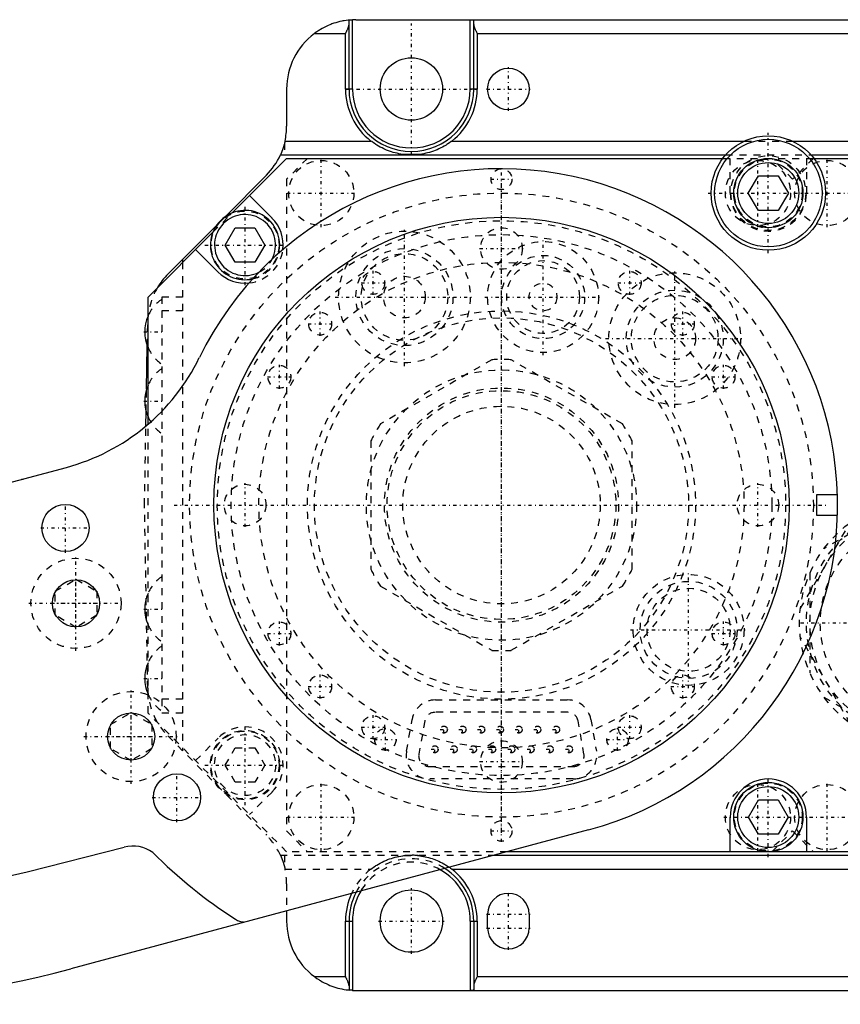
# Model space of a CAD drawing. Extents: x -394 to 140, y -100 to 100.
# Tile 10 of 11: x -70 to 49, y -72 to 70. Entities that reach past the tile are written whole.
import ezdxf

# ---------------------------------------------------------------- set-up
doc = ezdxf.new("R2010")
doc.units = 0
doc.linetypes.add('CENTER', pattern=[1.5, 0.45, -0.5, 0.05, -0.5])
doc.linetypes.add('DASHED', pattern=[2, 1, -1])
for name, color, linetype in [('AM_0', 7, 'CONTINUOUS'), ('AM_3', 7, 'DASHED'), ('AM_7', 7, 'CENTER')]:
    doc.layers.add(name, color=color, linetype=linetype)

msp = doc.modelspace()

# ---------------------------------------------------------------- linework, layer by layer
at = {"layer": 'AM_0', "color": 7, "linetype": 'CONTINUOUS'}
for p, q in [((-22, 60), (-22, 69.94)), ((-21.5, 60), (-21.5, 69.99)), ((-21, 70), (119, 70)), ((-4.5, 60), (-4.5, 70)), ((-4, 60), (-4, 69.94)), ((-27, 68), (-22.5, 68)), ((-22.5, 60), (-22.5, 68)), ((-3.5, 68), (-3.5, 60)), ((-3.5, 68), (97.5, 68)), ((-31, 60), (-31, 54.64)), ((-21.5, 60), (-22.5, 60)), ((-3.5, 60), (-4.5, 60)), ((-31.23, 52.5), (-18.83, 52.5)), ((-7.17, 52.5), (35.06, 52.5)), ((41.94, 52.5), (101.17, 52.5)), ((-38.86, 42.14), (-31, 50)), ((-31.9, 50.5), (32.35, 50.5)), ((-31, 50), (31.94, 50)), ((-11.9, 50.56), (-14.1, 50.56)), ((44.65, 50.5), (127, 50.5)), ((45.06, 50), (126, 50)), ((-33.91, 47.59), (-39.89, 41.58)), ((35.61, 45), (37.06, 47.5)), ((37.06, 47.5), (39.94, 47.5)), ((39.94, 47.5), (41.39, 45)), ((-36.36, 44.64), (-33.11, 41.39)), ((37.06, 42.5), (35.61, 45)), ((41.39, 45), (39.94, 42.5)), ((39.94, 42.5), (37.06, 42.5)), ((-48.13, 33.3), (-41.09, 40.37)), ((-39.86, 37.5), (-38.43, 39.97)), ((-38.43, 39.97), (-35.57, 39.97)), ((-35.57, 39.97), (-34.14, 37.5)), ((-51, 30), (-41.64, 39.36)), ((-38.43, 35.02), (-39.86, 37.5)), ((-34.14, 37.5), (-35.57, 35.02)), ((-40.89, 33.61), (-44.14, 36.86)), ((-46, 35.44), (-46, 35)), ((-35.57, 35.02), (-38.43, 35.02)), ((-51, 11.66), (-51, 30)), ((-51.21, 16.7), (-51.1, 22.98)), ((-51.3, 11.41), (-51.26, 13.49)), ((-80.22, 0.75), (-62.76, 5.44)), ((-69, 3.76), (-69, 3.71)), ((45.5, 1.5), (48.48, 1.5)), ((45.5, -1.5), (45.5, 1.5)), ((48.48, -1.5), (45.5, -1.5)), ((35.64, -45), (37.07, -42.53)), ((37.07, -42.53), (39.93, -42.53)), ((39.93, -42.53), (41.36, -45)), ((33, -50), (33, -45)), ((37.07, -47.48), (35.64, -45)), ((41.36, -45), (39.93, -47.48)), ((44, -45), (44, -50)), ((12.56, -46.84), (-62.15, -66.88)), ((39.93, -47.48), (37.07, -47.48)), ((-68.45, -52.88), (-54.43, -49.33)), ((-1.07, -50.5), (127, -50.5)), ((126, -50), (0.8, -50)), ((-7.17, -52.5), (101.17, -52.5)), ((-31, -58.53), (-31, -60)), ((-2, -61), (-2, -59)), ((4, -59), (4, -61)), ((-37.21, -60.11), (-37.21, -60.19)), ((-22.5, -68), (-22.5, -60)), ((-22.5, -60), (-21.5, -60)), ((-22, -60), (-22, -69.94)), ((-21.5, -60), (-21.5, -69.99)), ((-4.5, -60), (-4.5, -70)), ((-4.5, -60), (-3.5, -60)), ((-4, -60), (-4, -69.94)), ((-3.5, -60), (-3.5, -68)), ((-27, -68), (-22.5, -68)), ((-3.5, -68), (97.5, -68)), ((-21, -70), (119, -70))]:
    msp.add_line(p, q, dxfattribs=at)
for points in [[(-22, 69.95, 0), (-22.14, 69.93, 0), (-22.43, 69.9, 0), (-22.72, 69.85, 0), (-22.87, 69.82, 0), (-23.02, 69.79, 0), (-23.31, 69.73, 0), (-23.6, 69.66, 0), (-23.89, 69.57, 0), (-24.18, 69.48, 0), (-24.46, 69.38, 0), (-24.61, 69.33, 0), (-24.75, 69.27, 0), (-25.03, 69.15, 0), (-25.31, 69.02, 0), (-25.58, 68.89, 0), (-25.85, 68.75, 0), (-26.11, 68.59, 0), (-26.25, 68.51, 0), (-26.37, 68.43, 0), (-26.63, 68.27, 0), (-26.88, 68.09, 0), (-27, 68, 0)], [(-22, 69.95, 0), (-22, 69.95, 0), (-22, 69.95, 0), (-21.99, 69.95, 0), (-21.99, 69.95, 0), (-21.99, 69.95, 0), (-21.99, 69.95, 0), (-21.99, 69.95, 0), (-21.99, 69.95, 0), (-21.99, 69.95, 0), (-21.99, 69.95, 0), (-21.99, 69.95, 0), (-21.99, 69.95, 0), (-21.98, 69.95, 0), (-21.98, 69.95, 0), (-21.98, 69.95, 0), (-21.98, 69.95, 0), (-21.98, 69.95, 0), (-21.98, 69.95, 0), (-21.97, 69.95, 0), (-21.97, 69.95, 0), (-21.97, 69.95, 0), (-21.97, 69.95, 0), (-21.97, 69.95, 0), (-21.96, 69.95, 0), (-21.96, 69.95, 0), (-21.96, 69.95, 0), (-21.96, 69.95, 0), (-21.96, 69.95, 0), (-21.95, 69.95, 0), (-21.95, 69.95, 0), (-21.95, 69.95, 0), (-21.94, 69.96, 0), (-21.94, 69.96, 0), (-21.94, 69.96, 0), (-21.94, 69.96, 0), (-21.93, 69.96, 0), (-21.93, 69.96, 0), (-21.93, 69.96, 0), (-21.92, 69.96, 0), (-21.92, 69.96, 0), (-21.92, 69.96, 0), (-21.92, 69.96, 0), (-21.91, 69.96, 0), (-21.91, 69.96, 0), (-21.91, 69.96, 0), (-21.9, 69.96, 0), (-21.9, 69.96, 0), (-21.9, 69.96, 0), (-21.89, 69.96, 0), (-21.89, 69.96, 0), (-21.89, 69.96, 0), (-21.88, 69.96, 0), (-21.88, 69.96, 0), (-21.87, 69.96, 0), (-21.87, 69.96, 0), (-21.87, 69.96, 0), (-21.86, 69.96, 0), (-21.86, 69.96, 0), (-21.85, 69.96, 0), (-21.85, 69.96, 0), (-21.85, 69.96, 0), (-21.85, 69.96, 0), (-21.84, 69.96, 0), (-21.84, 69.97, 0), (-21.83, 69.97, 0), (-21.83, 69.97, 0), (-21.83, 69.97, 0), (-21.82, 69.97, 0), (-21.82, 69.97, 0), (-21.82, 69.97, 0), (-21.81, 69.97, 0), (-21.8, 69.97, 0), (-21.8, 69.97, 0), (-21.79, 69.97, 0), (-21.79, 69.97, 0), (-21.79, 69.97, 0), (-21.78, 69.97, 0), (-21.78, 69.97, 0), (-21.77, 69.97, 0), (-21.77, 69.97, 0), (-21.76, 69.97, 0), (-21.75, 69.97, 0), (-21.75, 69.97, 0), (-21.75, 69.97, 0), (-21.74, 69.97, 0), (-21.74, 69.97, 0), (-21.73, 69.97, 0), (-21.72, 69.97, 0), (-21.72, 69.97, 0), (-21.72, 69.97, 0), (-21.71, 69.97, 0), (-21.71, 69.98, 0), (-21.7, 69.98, 0), (-21.69, 69.98, 0), (-21.69, 69.98, 0), (-21.68, 69.98, 0), (-21.68, 69.98, 0), (-21.67, 69.98, 0), (-21.67, 69.98, 0), (-21.66, 69.98, 0), (-21.65, 69.98, 0), (-21.65, 69.98, 0), (-21.64, 69.98, 0), (-21.64, 69.98, 0), (-21.64, 69.98, 0), (-21.63, 69.98, 0), (-21.62, 69.98, 0), (-21.62, 69.98, 0), (-21.62, 69.98, 0), (-21.61, 69.98, 0), (-21.6, 69.98, 0), (-21.6, 69.98, 0), (-21.6, 69.98, 0), (-21.59, 69.98, 0), (-21.58, 69.98, 0), (-21.58, 69.98, 0), (-21.57, 69.98, 0), (-21.56, 69.98, 0), (-21.56, 69.98, 0), (-21.56, 69.98, 0), (-21.55, 69.98, 0), (-21.54, 69.99, 0), (-21.54, 69.99, 0), (-21.53, 69.99, 0), (-21.52, 69.99, 0), (-21.52, 69.99, 0), (-21.52, 69.99, 0), (-21.51, 69.99, 0), (-21.5, 69.99, 0), (-21.5, 69.99, 0)], [(-22, 69.94, 0), (-22, 69.94, 0), (-22, 69.94, 0), (-22, 69.95, 0), (-22, 69.95, 0)], [(-4.5, 70, 0), (-4.5, 70, 0), (-4.49, 70, 0), (-4.48, 70, 0), (-4.48, 70, 0), (-4.48, 70, 0), (-4.47, 70, 0), (-4.46, 70, 0), (-4.45, 70, 0), (-4.45, 70, 0), (-4.44, 70, 0), (-4.44, 70, 0), (-4.43, 70, 0), (-4.42, 70, 0), (-4.42, 70, 0), (-4.41, 70, 0), (-4.4, 70, 0), (-4.4, 70, 0), (-4.39, 70, 0), (-4.39, 70, 0), (-4.38, 70, 0), (-4.37, 70, 0), (-4.37, 70, 0), (-4.37, 70, 0), (-4.36, 70, 0), (-4.35, 70, 0), (-4.35, 70, 0), (-4.35, 70, 0), (-4.34, 70, 0), (-4.33, 70, 0), (-4.32, 70, 0), (-4.32, 70, 0), (-4.31, 70, 0), (-4.31, 70, 0), (-4.3, 70, 0), (-4.3, 70, 0), (-4.29, 70, 0), (-4.28, 70, 0), (-4.28, 70, 0), (-4.27, 70, 0), (-4.27, 70, 0), (-4.26, 70, 0), (-4.26, 70, 0), (-4.25, 70, 0), (-4.24, 70, 0), (-4.24, 70, 0), (-4.23, 70, 0), (-4.23, 70, 0), (-4.23, 70, 0), (-4.22, 70, 0), (-4.21, 70, 0), (-4.21, 70, 0), (-4.2, 70, 0), (-4.2, 70, 0), (-4.19, 70, 0), (-4.19, 70, 0), (-4.18, 70, 0), (-4.18, 70, 0), (-4.17, 70, 0), (-4.17, 70, 0), (-4.16, 70, 0), (-4.16, 70, 0), (-4.16, 70, 0), (-4.15, 70, 0), (-4.15, 69.99, 0), (-4.14, 69.99, 0), (-4.14, 69.99, 0), (-4.14, 69.99, 0), (-4.13, 69.99, 0), (-4.13, 69.99, 0), (-4.13, 69.99, 0), (-4.12, 69.99, 0), (-4.12, 69.99, 0), (-4.11, 69.99, 0), (-4.11, 69.99, 0), (-4.1, 69.99, 0), (-4.1, 69.99, 0), (-4.1, 69.99, 0), (-4.1, 69.99, 0), (-4.09, 69.99, 0), (-4.09, 69.99, 0), (-4.08, 69.99, 0), (-4.08, 69.99, 0), (-4.08, 69.99, 0), (-4.08, 69.99, 0), (-4.07, 69.99, 0), (-4.07, 69.98, 0), (-4.06, 69.98, 0), (-4.06, 69.98, 0), (-4.06, 69.98, 0), (-4.06, 69.98, 0), (-4.05, 69.98, 0), (-4.05, 69.98, 0), (-4.05, 69.98, 0), (-4.04, 69.98, 0), (-4.04, 69.98, 0), (-4.04, 69.98, 0), (-4.04, 69.98, 0), (-4.04, 69.98, 0), (-4.03, 69.97, 0), (-4.03, 69.97, 0), (-4.03, 69.97, 0), (-4.03, 69.97, 0), (-4.02, 69.97, 0), (-4.02, 69.97, 0), (-4.02, 69.97, 0), (-4.02, 69.97, 0), (-4.02, 69.97, 0), (-4.02, 69.96, 0), (-4.02, 69.96, 0), (-4.01, 69.96, 0), (-4.01, 69.96, 0), (-4.01, 69.96, 0), (-4.01, 69.96, 0), (-4.01, 69.96, 0), (-4.01, 69.96, 0), (-4.01, 69.96, 0), (-4.01, 69.95, 0), (-4, 69.95, 0), (-4, 69.95, 0), (-4, 69.95, 0), (-4, 69.95, 0), (-4, 69.95, 0), (-4, 69.95, 0), (-4, 69.94, 0), (-4, 69.94, 0), (-4, 69.94, 0), (-4, 69.94, 0), (-4, 69.94, 0), (-4, 69.94, 0), (-4, 69.94, 0)], [(-22.5, 68, 0), (-22.48, 68.04, 0), (-22.44, 68.11, 0), (-22.41, 68.19, 0), (-22.39, 68.23, 0), (-22.37, 68.27, 0), (-22.33, 68.34, 0), (-22.29, 68.42, 0), (-22.26, 68.5, 0), (-22.22, 68.58, 0), (-22.19, 68.65, 0), (-22.17, 68.69, 0), (-22.16, 68.73, 0), (-22.13, 68.8, 0), (-22.1, 68.88, 0), (-22.07, 68.95, 0), (-22.05, 69.02, 0), (-22.03, 69.09, 0), (-22.02, 69.13, 0), (-22.02, 69.16, 0), (-22.01, 69.2, 0), (-22.01, 69.21, 0), (-22.01, 69.22, 0), (-22.01, 69.23, 0), (-22.01, 69.23, 0), (-22, 69.24, 0), (-22, 69.25, 0), (-22, 69.26, 0), (-22, 69.28, 0), (-22, 69.29, 0), (-22, 69.29, 0), (-22, 69.3, 0), (-22, 69.31, 0), (-22, 69.32, 0), (-22, 69.32, 0)], [(-4, 69.32, 0), (-4, 69.32, 0), (-4, 69.31, 0), (-4, 69.3, 0), (-4, 69.29, 0), (-4, 69.29, 0), (-4, 69.28, 0), (-4, 69.26, 0), (-4, 69.25, 0), (-4, 69.24, 0), (-3.99, 69.23, 0), (-3.99, 69.23, 0), (-3.99, 69.22, 0), (-3.99, 69.21, 0), (-3.99, 69.2, 0), (-3.98, 69.16, 0), (-3.98, 69.13, 0), (-3.97, 69.09, 0), (-3.95, 69.02, 0), (-3.93, 68.95, 0), (-3.9, 68.88, 0), (-3.87, 68.8, 0), (-3.84, 68.73, 0), (-3.83, 68.69, 0), (-3.81, 68.65, 0), (-3.78, 68.58, 0), (-3.74, 68.5, 0), (-3.71, 68.42, 0), (-3.67, 68.34, 0), (-3.63, 68.27, 0), (-3.61, 68.23, 0), (-3.59, 68.19, 0), (-3.56, 68.11, 0), (-3.52, 68.04, 0), (-3.5, 68, 0)], [(-31.23, 52.5, 0), (-31.23, 52.49, 0), (-31.24, 52.46, 0), (-31.25, 52.43, 0), (-31.25, 52.42, 0), (-31.25, 52.4, 0), (-31.26, 52.37, 0), (-31.27, 52.34, 0), (-31.27, 52.32, 0), (-31.28, 52.29, 0), (-31.29, 52.26, 0), (-31.29, 52.24, 0), (-31.29, 52.23, 0), (-31.3, 52.2, 0), (-31.31, 52.17, 0), (-31.32, 52.15, 0), (-31.32, 52.12, 0), (-31.33, 52.09, 0), (-31.33, 52.07, 0), (-31.34, 52.06, 0), (-31.35, 52.03, 0), (-31.35, 52, 0), (-31.36, 51.99, 0), (-31.36, 51.97, 0), (-31.37, 51.95, 0), (-31.38, 51.92, 0), (-31.38, 51.9, 0), (-31.39, 51.89, 0), (-31.39, 51.86, 0), (-31.4, 51.83, 0), (-31.41, 51.81, 0), (-31.42, 51.78, 0), (-31.43, 51.75, 0), (-31.43, 51.74, 0), (-31.43, 51.73, 0), (-31.44, 51.7, 0), (-31.45, 51.67, 0), (-31.46, 51.65, 0), (-31.47, 51.62, 0), (-31.48, 51.59, 0), (-31.48, 51.58, 0), (-31.48, 51.57, 0), (-31.49, 51.54, 0), (-31.5, 51.52, 0), (-31.51, 51.49, 0), (-31.52, 51.47, 0), (-31.53, 51.44, 0), (-31.53, 51.43, 0), (-31.53, 51.42, 0), (-31.54, 51.39, 0), (-31.55, 51.37, 0), (-31.56, 51.34, 0), (-31.57, 51.32, 0), (-31.58, 51.3, 0), (-31.58, 51.29, 0), (-31.58, 51.28, 0), (-31.59, 51.25, 0), (-31.6, 51.23, 0), (-31.61, 51.21, 0), (-31.61, 51.19, 0), (-31.62, 51.17, 0), (-31.63, 51.16, 0), (-31.63, 51.15, 0), (-31.64, 51.12, 0), (-31.65, 51.1, 0), (-31.65, 51.09, 0), (-31.65, 51.08, 0), (-31.66, 51.07, 0), (-31.67, 51.05, 0), (-31.67, 51.04, 0), (-31.68, 51.03, 0), (-31.68, 51.01, 0), (-31.69, 50.99, 0), (-31.7, 50.97, 0), (-31.7, 50.95, 0), (-31.71, 50.94, 0), (-31.72, 50.93, 0), (-31.72, 50.92, 0), (-31.73, 50.9, 0), (-31.73, 50.88, 0), (-31.74, 50.87, 0), (-31.75, 50.85, 0), (-31.75, 50.83, 0), (-31.76, 50.82, 0), (-31.76, 50.82, 0), (-31.77, 50.8, 0), (-31.77, 50.79, 0), (-31.78, 50.77, 0), (-31.79, 50.76, 0), (-31.79, 50.74, 0), (-31.79, 50.73, 0), (-31.8, 50.73, 0), (-31.8, 50.71, 0), (-31.81, 50.7, 0), (-31.81, 50.69, 0), (-31.82, 50.68, 0), (-31.82, 50.66, 0), (-31.83, 50.66, 0), (-31.83, 50.65, 0), (-31.83, 50.64, 0), (-31.84, 50.63, 0), (-31.84, 50.62, 0), (-31.85, 50.61, 0), (-31.85, 50.6, 0), (-31.85, 50.6, 0), (-31.86, 50.59, 0), (-31.86, 50.58, 0), (-31.86, 50.57, 0), (-31.87, 50.57, 0), (-31.87, 50.57, 0), (-31.87, 50.56, 0), (-31.87, 50.55, 0), (-31.88, 50.55, 0), (-31.88, 50.55, 0), (-31.88, 50.54, 0), (-31.88, 50.53, 0), (-31.88, 50.53, 0), (-31.89, 50.52, 0), (-31.89, 50.52, 0), (-31.89, 50.52, 0), (-31.89, 50.52, 0), (-31.89, 50.51, 0), (-31.89, 50.51, 0), (-31.89, 50.51, 0), (-31.9, 50.5, 0), (-31.9, 50.5, 0), (-31.9, 50.5, 0), (-31.9, 50.5, 0), (-31.9, 50.5, 0), (-31.9, 50.5, 0), (-31.9, 50.5, 0)], [(-14.1, 50.56, 0), (-14.23, 50.58, 0), (-14.51, 50.62, 0), (-14.79, 50.67, 0), (-14.93, 50.7, 0), (-15.07, 50.73, 0), (-15.34, 50.79, 0), (-15.62, 50.87, 0), (-15.89, 50.95, 0), (-16.17, 51.04, 0), (-16.44, 51.14, 0), (-16.57, 51.2, 0), (-16.71, 51.25, 0), (-16.97, 51.37, 0), (-17.23, 51.5, 0), (-17.49, 51.63, 0), (-17.75, 51.77, 0), (-18, 51.92, 0), (-18.12, 52, 0), (-18.24, 52.08, 0), (-18.48, 52.24, 0), (-18.72, 52.41, 0), (-18.83, 52.5, 0)], [(-7.17, 52.5, 0), (-7.28, 52.41, 0), (-7.52, 52.24, 0), (-7.76, 52.08, 0), (-7.88, 52, 0), (-8, 51.92, 0), (-8.25, 51.77, 0), (-8.51, 51.63, 0), (-8.77, 51.5, 0), (-9.03, 51.37, 0), (-9.29, 51.25, 0), (-9.43, 51.2, 0), (-9.56, 51.14, 0), (-9.83, 51.04, 0), (-10.11, 50.95, 0), (-10.38, 50.87, 0), (-10.66, 50.79, 0), (-10.93, 50.73, 0), (-11.07, 50.7, 0), (-11.21, 50.67, 0), (-11.49, 50.62, 0), (-11.77, 50.58, 0), (-11.9, 50.56, 0)], [(-7.53, -52.23, 0), (-7.47, -52.28, 0), (-7.35, -52.36, 0), (-7.23, -52.45, 0), (-7.17, -52.5, 0)], [(-27, -68, 0), (-26.88, -68.09, 0), (-26.63, -68.27, 0), (-26.37, -68.43, 0), (-26.25, -68.51, 0), (-26.11, -68.59, 0), (-25.85, -68.75, 0), (-25.58, -68.89, 0), (-25.31, -69.02, 0), (-25.03, -69.15, 0), (-24.75, -69.27, 0), (-24.61, -69.33, 0), (-24.46, -69.38, 0), (-24.18, -69.48, 0), (-23.89, -69.57, 0), (-23.6, -69.66, 0), (-23.31, -69.73, 0), (-23.02, -69.79, 0), (-22.87, -69.82, 0), (-22.72, -69.85, 0), (-22.43, -69.9, 0), (-22.14, -69.93, 0), (-22, -69.95, 0)], [(-22, -69.32, 0), (-22, -69.32, 0), (-22, -69.31, 0), (-22, -69.3, 0), (-22, -69.29, 0), (-22, -69.29, 0), (-22, -69.28, 0), (-22, -69.26, 0), (-22, -69.25, 0), (-22, -69.24, 0), (-22.01, -69.23, 0), (-22.01, -69.23, 0), (-22.01, -69.22, 0), (-22.01, -69.21, 0), (-22.01, -69.2, 0), (-22.02, -69.16, 0), (-22.02, -69.13, 0), (-22.03, -69.09, 0), (-22.05, -69.02, 0), (-22.07, -68.95, 0), (-22.1, -68.88, 0), (-22.13, -68.8, 0), (-22.16, -68.73, 0), (-22.17, -68.69, 0), (-22.19, -68.65, 0), (-22.22, -68.58, 0), (-22.26, -68.5, 0), (-22.29, -68.42, 0), (-22.33, -68.34, 0), (-22.37, -68.27, 0), (-22.39, -68.23, 0), (-22.41, -68.19, 0), (-22.44, -68.11, 0), (-22.48, -68.04, 0), (-22.5, -68, 0)], [(-3.5, -68, 0), (-3.52, -68.04, 0), (-3.56, -68.11, 0), (-3.59, -68.19, 0), (-3.61, -68.23, 0), (-3.63, -68.27, 0), (-3.67, -68.34, 0), (-3.71, -68.42, 0), (-3.74, -68.5, 0), (-3.78, -68.58, 0), (-3.81, -68.65, 0), (-3.83, -68.69, 0), (-3.84, -68.73, 0), (-3.87, -68.8, 0), (-3.9, -68.88, 0), (-3.93, -68.95, 0), (-3.95, -69.02, 0), (-3.97, -69.09, 0), (-3.98, -69.13, 0), (-3.98, -69.16, 0), (-3.99, -69.2, 0), (-3.99, -69.21, 0), (-3.99, -69.22, 0), (-3.99, -69.23, 0), (-3.99, -69.23, 0), (-4, -69.24, 0), (-4, -69.25, 0), (-4, -69.26, 0), (-4, -69.28, 0), (-4, -69.29, 0), (-4, -69.29, 0), (-4, -69.3, 0), (-4, -69.31, 0), (-4, -69.32, 0), (-4, -69.32, 0)], [(-22, -69.95, 0), (-22, -69.95, 0), (-22, -69.94, 0), (-22, -69.94, 0), (-22, -69.94, 0)], [(-21.5, -69.99, 0), (-21.5, -69.99, 0), (-21.51, -69.99, 0), (-21.52, -69.99, 0), (-21.52, -69.99, 0), (-21.52, -69.99, 0), (-21.53, -69.99, 0), (-21.54, -69.99, 0), (-21.54, -69.99, 0), (-21.55, -69.98, 0), (-21.56, -69.98, 0), (-21.56, -69.98, 0), (-21.56, -69.98, 0), (-21.57, -69.98, 0), (-21.58, -69.98, 0), (-21.58, -69.98, 0), (-21.59, -69.98, 0), (-21.6, -69.98, 0), (-21.6, -69.98, 0), (-21.6, -69.98, 0), (-21.61, -69.98, 0), (-21.62, -69.98, 0), (-21.62, -69.98, 0), (-21.62, -69.98, 0), (-21.63, -69.98, 0), (-21.64, -69.98, 0), (-21.64, -69.98, 0), (-21.64, -69.98, 0), (-21.65, -69.98, 0), (-21.65, -69.98, 0), (-21.66, -69.98, 0), (-21.67, -69.98, 0), (-21.67, -69.98, 0), (-21.68, -69.98, 0), (-21.68, -69.98, 0), (-21.69, -69.98, 0), (-21.69, -69.98, 0), (-21.7, -69.98, 0), (-21.71, -69.98, 0), (-21.71, -69.97, 0), (-21.72, -69.97, 0), (-21.72, -69.97, 0), (-21.72, -69.97, 0), (-21.73, -69.97, 0), (-21.74, -69.97, 0), (-21.74, -69.97, 0), (-21.75, -69.97, 0), (-21.75, -69.97, 0), (-21.75, -69.97, 0), (-21.76, -69.97, 0), (-21.77, -69.97, 0), (-21.77, -69.97, 0), (-21.78, -69.97, 0), (-21.78, -69.97, 0), (-21.79, -69.97, 0), (-21.79, -69.97, 0), (-21.79, -69.97, 0), (-21.8, -69.97, 0), (-21.8, -69.97, 0), (-21.81, -69.97, 0), (-21.82, -69.97, 0), (-21.82, -69.97, 0), (-21.82, -69.97, 0), (-21.83, -69.97, 0), (-21.83, -69.97, 0), (-21.83, -69.97, 0), (-21.84, -69.97, 0), (-21.84, -69.96, 0), (-21.85, -69.96, 0), (-21.85, -69.96, 0), (-21.85, -69.96, 0), (-21.85, -69.96, 0), (-21.86, -69.96, 0), (-21.86, -69.96, 0), (-21.87, -69.96, 0), (-21.87, -69.96, 0), (-21.87, -69.96, 0), (-21.88, -69.96, 0), (-21.88, -69.96, 0), (-21.89, -69.96, 0), (-21.89, -69.96, 0), (-21.89, -69.96, 0), (-21.9, -69.96, 0), (-21.9, -69.96, 0), (-21.9, -69.96, 0), (-21.91, -69.96, 0), (-21.91, -69.96, 0), (-21.91, -69.96, 0), (-21.92, -69.96, 0), (-21.92, -69.96, 0), (-21.92, -69.96, 0), (-21.92, -69.96, 0), (-21.93, -69.96, 0), (-21.93, -69.96, 0), (-21.93, -69.96, 0), (-21.94, -69.96, 0), (-21.94, -69.96, 0), (-21.94, -69.96, 0), (-21.94, -69.96, 0), (-21.95, -69.95, 0), (-21.95, -69.95, 0), (-21.95, -69.95, 0), (-21.96, -69.95, 0), (-21.96, -69.95, 0), (-21.96, -69.95, 0), (-21.96, -69.95, 0), (-21.96, -69.95, 0), (-21.97, -69.95, 0), (-21.97, -69.95, 0), (-21.97, -69.95, 0), (-21.97, -69.95, 0), (-21.97, -69.95, 0), (-21.98, -69.95, 0), (-21.98, -69.95, 0), (-21.98, -69.95, 0), (-21.98, -69.95, 0), (-21.98, -69.95, 0), (-21.98, -69.95, 0), (-21.99, -69.95, 0), (-21.99, -69.95, 0), (-21.99, -69.95, 0), (-21.99, -69.95, 0), (-21.99, -69.95, 0), (-21.99, -69.95, 0), (-21.99, -69.95, 0), (-21.99, -69.95, 0), (-21.99, -69.95, 0), (-21.99, -69.95, 0), (-22, -69.95, 0), (-22, -69.95, 0), (-22, -69.95, 0)], [(-4, -69.94, 0), (-4, -69.94, 0), (-4, -69.94, 0), (-4, -69.94, 0), (-4, -69.94, 0), (-4, -69.94, 0), (-4, -69.94, 0), (-4, -69.95, 0), (-4, -69.95, 0), (-4, -69.95, 0), (-4, -69.95, 0), (-4, -69.95, 0), (-4, -69.95, 0), (-4.01, -69.95, 0), (-4.01, -69.96, 0), (-4.01, -69.96, 0), (-4.01, -69.96, 0), (-4.01, -69.96, 0), (-4.01, -69.96, 0), (-4.01, -69.96, 0), (-4.01, -69.96, 0), (-4.02, -69.96, 0), (-4.02, -69.96, 0), (-4.02, -69.97, 0), (-4.02, -69.97, 0), (-4.02, -69.97, 0), (-4.02, -69.97, 0), (-4.02, -69.97, 0), (-4.03, -69.97, 0), (-4.03, -69.97, 0), (-4.03, -69.97, 0), (-4.03, -69.97, 0), (-4.04, -69.98, 0), (-4.04, -69.98, 0), (-4.04, -69.98, 0), (-4.04, -69.98, 0), (-4.04, -69.98, 0), (-4.05, -69.98, 0), (-4.05, -69.98, 0), (-4.05, -69.98, 0), (-4.06, -69.98, 0), (-4.06, -69.98, 0), (-4.06, -69.98, 0), (-4.06, -69.98, 0), (-4.07, -69.98, 0), (-4.07, -69.99, 0), (-4.08, -69.99, 0), (-4.08, -69.99, 0), (-4.08, -69.99, 0), (-4.08, -69.99, 0), (-4.09, -69.99, 0), (-4.09, -69.99, 0), (-4.1, -69.99, 0), (-4.1, -69.99, 0), (-4.1, -69.99, 0), (-4.1, -69.99, 0), (-4.11, -69.99, 0), (-4.11, -69.99, 0), (-4.12, -69.99, 0), (-4.12, -69.99, 0), (-4.13, -69.99, 0), (-4.13, -69.99, 0), (-4.13, -69.99, 0), (-4.14, -69.99, 0), (-4.14, -69.99, 0), (-4.14, -69.99, 0), (-4.15, -69.99, 0), (-4.15, -70, 0), (-4.16, -70, 0), (-4.16, -70, 0), (-4.16, -70, 0), (-4.17, -70, 0), (-4.17, -70, 0), (-4.18, -70, 0), (-4.18, -70, 0), (-4.19, -70, 0), (-4.19, -70, 0), (-4.2, -70, 0), (-4.2, -70, 0), (-4.21, -70, 0), (-4.21, -70, 0), (-4.22, -70, 0), (-4.23, -70, 0), (-4.23, -70, 0), (-4.23, -70, 0), (-4.24, -70, 0), (-4.24, -70, 0), (-4.25, -70, 0), (-4.26, -70, 0), (-4.26, -70, 0), (-4.27, -70, 0), (-4.27, -70, 0), (-4.28, -70, 0), (-4.28, -70, 0), (-4.29, -70, 0), (-4.3, -70, 0), (-4.3, -70, 0), (-4.31, -70, 0), (-4.31, -70, 0), (-4.32, -70, 0), (-4.32, -70, 0), (-4.33, -70, 0), (-4.34, -70, 0), (-4.35, -70, 0), (-4.35, -70, 0), (-4.35, -70, 0), (-4.36, -70, 0), (-4.37, -70, 0), (-4.37, -70, 0), (-4.37, -70, 0), (-4.38, -70, 0), (-4.39, -70, 0), (-4.39, -70, 0), (-4.4, -70, 0), (-4.4, -70, 0), (-4.41, -70, 0), (-4.42, -70, 0), (-4.42, -70, 0), (-4.43, -70, 0), (-4.44, -70, 0), (-4.44, -70, 0), (-4.45, -70, 0), (-4.45, -70, 0), (-4.46, -70, 0), (-4.47, -70, 0), (-4.48, -70, 0), (-4.48, -70, 0), (-4.48, -70, 0), (-4.49, -70, 0), (-4.5, -70, 0), (-4.5, -70, 0)]]:
    msp.add_polyline3d(points, dxfattribs=at)
for centre, radius in [((-13, 60), 4.5), ((1, 60), 3), ((38.5, 45), 8.25), ((38.5, 45), 7.75), ((38.5, 45), 5), ((38.5, 45), 4.4), ((0, 0), 41.5), ((-62.91, -3.3), 3.4), ((-61.39, -14.17), 3.4), ((-53.43, -33.38), 3.4), ((-46.82, -42.16), 3.4), ((38.5, -45), 5), ((38.5, -45), 4.4), ((-13, -60), 4.5)]:
    msp.add_circle(centre, radius, dxfattribs=at)
for centre, radius, start, end in [((-21, 60), 10, 90, 92.866), ((-21, 60), 10, 126.8699, 180), ((-13, 60), 9.5, 180, 232.1364), ((-13, 60), 9, 180, 0), ((-13, 60), 8.5, 180, 0), ((-13, 60), 9.5, 307.8636, 0), ((-41, 54.64), 10, 347.6431, 0), ((-41, 54.64), 10, 315.1327, 335.5436), ((0, 0), 48.5, 285.0126, 154.0008), ((-37, 37.5), 5, 346.3595, 282.8715), ((-37, 37.5), 4.4, 332.0221, 297.2089), ((-37, 37.5), 5.5, 353.157, 45), ((-41.04, 26.25), 10, 135.1327, 149.1974), ((-37, 37.5), 5.5, 225, 276.074), ((-45.8, 25), 5.67, 156.5068, 203.4932), ((-70.56, 34.41), 30, 285.0533, 334.0008), ((-45.8, 15), 5.67, 156.5068, 203.4932), ((-69, 1.71), 2, 90, 97.5874), ((-45.8, -15), 5.67, 156.5068, 203.4932), ((-45.8, -25), 5.67, 156.5068, 203.4932), ((38.5, -45), 5.5, 0, 180), ((-53.2, -54.18), 5, 54.6484, 104.1925), ((0, 0), 71, 224.883, 237.2839), ((-101.55, 78), 135, 255.0516, 284.1925), ((-13, -60), 9, 0, 57.5506), ((-13, -60), 9.5, 0, 52.1364), ((-13, -60), 8.5, 0, 60.7254), ((-13, -60), 9.5, 155.1839, 180), ((-13, -60), 9, 152.4747, 180), ((-13, -60), 8.5, 149.2999, 180), ((1, -59), 3, 0, 180), ((-37.21, -58.11), 2, 234.414, 270), ((-21, -60), 10, 180, 233.1301), ((1, -61), 3, 180, 0), ((-101, 78), 150, 255.0856, 285.0126), ((-21, -60), 10, 267.134, 270)]:
    msp.add_arc(centre, radius, start, end, dxfattribs=at)
at = {"layer": 'AM_3', "color": 6, "linetype": 'DASHED'}
for p, q in [((-31.3, 52.21), (-31.3, 50.5)), ((35.06, 52.5), (41.94, 52.5)), ((-28, 50), (-31, 47)), ((31.94, 50), (45.06, 50)), ((32.35, 50.5), (44.65, 50.5)), ((33, 45), (33, 50)), ((42, 47), (39, 50)), ((45, 50), (42, 47)), ((44, 50), (44, 45)), ((-31, 47), (-31, -47)), ((-41.64, 39.36), (-38.86, 42.14)), ((-39.89, 41.58), (-41.09, 40.37)), ((-46, 35), (-46, -35.44)), ((-49, 30), (-49, -30)), ((-46, 30), (-49, 30)), ((-46, 28), (-49, 28)), ((-51.1, 22.98), (-51.04, 26.42)), ((-1.41, 20.95), (-17.44, 11.7)), ((17.44, 11.7), (1.41, 20.95)), ((-51.26, 13.49), (-51.21, 16.7)), ((-51.5, 0), (-51.3, 11.41)), ((-51, -30), (-51, 11.66)), ((-18.85, 9.26), (-18.85, -9.26)), ((18.85, -9.26), (18.85, 9.26)), ((-51.04, -26.42), (-51.5, 0)), ((58.98, 0.89), (46.52, -6.31)), ((43.11, -14.98), (50.31, -2.52)), ((44.5, -9.81), (44.5, -24.19)), ((-64.39, -12.44), (-61.39, -10.71)), ((-61.39, -10.71), (-58.39, -12.44)), ((-64.39, -15.9), (-64.39, -12.44)), ((-58.39, -12.44), (-58.39, -15.9)), ((-17.44, -11.7), (-1.41, -20.95)), ((1.41, -20.95), (17.44, -11.7)), ((-61.39, -17.64), (-64.39, -15.9)), ((-58.39, -15.9), (-61.39, -17.64)), ((50.31, -31.48), (43.11, -19.02)), ((-46, -28), (-49, -28)), ((-9.54, -28.1), (9.54, -28.1)), ((46.52, -27.69), (58.98, -34.89)), ((-56.43, -31.65), (-53.43, -29.92)), ((-53.43, -29.92), (-50.43, -31.65)), ((-31, -50), (-51, -30)), ((-46, -30), (-49, -30)), ((-13.7, -35.51), (-12.89, -30.91)), ((-11.06, -31.12), (-11.93, -35.92)), ((9.58, -29.89), (-9.59, -29.89)), ((11.89, -35.93), (11.06, -31.13)), ((12.89, -30.91), (13.7, -35.51)), ((-56.43, -35.12), (-56.43, -31.65)), ((-50.43, -31.65), (-50.43, -35.12)), ((-48.13, -33.3), (-33.91, -47.59)), ((-44.14, -36.86), (-40.89, -33.61)), ((-53.43, -36.85), (-56.43, -35.12)), ((-50.43, -35.12), (-53.43, -36.85)), ((-39.86, -37.5), (-38.43, -35.02)), ((-38.43, -35.02), (-35.57, -35.02)), ((-35.57, -35.02), (-34.14, -37.5)), ((-38.43, -39.98), (-39.86, -37.5)), ((-34.14, -37.5), (-35.57, -39.98)), ((-10.45, -37.69), (10.42, -37.69)), ((10.35, -39.5), (-10.35, -39.5)), ((-35.57, -39.98), (-38.43, -39.98)), ((-33.11, -41.39), (-36.36, -44.64)), ((-31, -47), (-28, -50)), ((39, -50), (42, -47)), ((42, -47), (45, -50)), ((-31.9, -50.5), (-1.07, -50.5)), ((-31.3, -50.5), (-31.3, -52.21)), ((0.8, -50), (-31, -50)), ((-14.1, -50.56), (-11.9, -50.56)), ((-31.23, -52.5), (-18.83, -52.5)), ((-31, -54.64), (-31, -58.53))]:
    msp.add_line(p, q, dxfattribs=at)
for points in [[(-31.9, -50.5, 0), (-31.9, -50.5, 0), (-31.9, -50.5, 0), (-31.9, -50.5, 0), (-31.9, -50.5, 0), (-31.9, -50.5, 0), (-31.9, -50.5, 0), (-31.89, -50.51, 0), (-31.89, -50.51, 0), (-31.89, -50.51, 0), (-31.89, -50.52, 0), (-31.89, -50.52, 0), (-31.89, -50.52, 0), (-31.89, -50.52, 0), (-31.88, -50.53, 0), (-31.88, -50.53, 0), (-31.88, -50.54, 0), (-31.88, -50.55, 0), (-31.88, -50.55, 0), (-31.87, -50.55, 0), (-31.87, -50.56, 0), (-31.87, -50.57, 0), (-31.87, -50.57, 0), (-31.86, -50.57, 0), (-31.86, -50.58, 0), (-31.86, -50.59, 0), (-31.85, -50.6, 0), (-31.85, -50.6, 0), (-31.85, -50.61, 0), (-31.84, -50.62, 0), (-31.84, -50.63, 0), (-31.83, -50.64, 0), (-31.83, -50.65, 0), (-31.83, -50.66, 0), (-31.82, -50.66, 0), (-31.82, -50.68, 0), (-31.81, -50.69, 0), (-31.81, -50.7, 0), (-31.8, -50.71, 0), (-31.8, -50.73, 0), (-31.79, -50.73, 0), (-31.79, -50.74, 0), (-31.79, -50.76, 0), (-31.78, -50.77, 0), (-31.77, -50.79, 0), (-31.77, -50.8, 0), (-31.76, -50.82, 0), (-31.76, -50.82, 0), (-31.75, -50.83, 0), (-31.75, -50.85, 0), (-31.74, -50.87, 0), (-31.73, -50.88, 0), (-31.73, -50.9, 0), (-31.72, -50.92, 0), (-31.72, -50.93, 0), (-31.71, -50.94, 0), (-31.7, -50.95, 0), (-31.7, -50.97, 0), (-31.69, -50.99, 0), (-31.68, -51.01, 0), (-31.68, -51.03, 0), (-31.67, -51.04, 0), (-31.67, -51.05, 0), (-31.66, -51.07, 0), (-31.65, -51.08, 0), (-31.65, -51.09, 0), (-31.65, -51.1, 0), (-31.64, -51.12, 0), (-31.63, -51.15, 0), (-31.63, -51.16, 0), (-31.62, -51.17, 0), (-31.61, -51.19, 0), (-31.61, -51.21, 0), (-31.6, -51.23, 0), (-31.59, -51.25, 0), (-31.58, -51.28, 0), (-31.58, -51.29, 0), (-31.58, -51.3, 0), (-31.57, -51.32, 0), (-31.56, -51.34, 0), (-31.55, -51.37, 0), (-31.54, -51.39, 0), (-31.53, -51.42, 0), (-31.53, -51.43, 0), (-31.53, -51.44, 0), (-31.52, -51.47, 0), (-31.51, -51.49, 0), (-31.5, -51.52, 0), (-31.49, -51.54, 0), (-31.48, -51.57, 0), (-31.48, -51.58, 0), (-31.48, -51.59, 0), (-31.47, -51.62, 0), (-31.46, -51.65, 0), (-31.45, -51.67, 0), (-31.44, -51.7, 0), (-31.43, -51.73, 0), (-31.43, -51.74, 0), (-31.43, -51.75, 0), (-31.42, -51.78, 0), (-31.41, -51.81, 0), (-31.4, -51.83, 0), (-31.39, -51.86, 0), (-31.39, -51.89, 0), (-31.38, -51.9, 0), (-31.38, -51.92, 0), (-31.37, -51.95, 0), (-31.36, -51.97, 0), (-31.36, -51.99, 0), (-31.35, -52, 0), (-31.35, -52.03, 0), (-31.34, -52.06, 0), (-31.33, -52.07, 0), (-31.33, -52.09, 0), (-31.32, -52.12, 0), (-31.32, -52.15, 0), (-31.31, -52.17, 0), (-31.3, -52.2, 0), (-31.29, -52.23, 0), (-31.29, -52.24, 0), (-31.29, -52.26, 0), (-31.28, -52.29, 0), (-31.27, -52.32, 0), (-31.27, -52.34, 0), (-31.26, -52.37, 0), (-31.25, -52.4, 0), (-31.25, -52.42, 0), (-31.25, -52.43, 0), (-31.24, -52.46, 0), (-31.23, -52.49, 0), (-31.23, -52.5, 0)], [(-18.83, -52.5, 0), (-18.72, -52.41, 0), (-18.48, -52.24, 0), (-18.24, -52.08, 0), (-18.12, -52, 0), (-18, -51.92, 0), (-17.75, -51.77, 0), (-17.49, -51.63, 0), (-17.23, -51.5, 0), (-16.97, -51.37, 0), (-16.71, -51.25, 0), (-16.57, -51.2, 0), (-16.44, -51.14, 0), (-16.17, -51.04, 0), (-15.89, -50.95, 0), (-15.62, -50.87, 0), (-15.34, -50.79, 0), (-15.07, -50.73, 0), (-14.93, -50.7, 0), (-14.79, -50.67, 0), (-14.51, -50.62, 0), (-14.23, -50.58, 0), (-14.1, -50.56, 0)], [(-11.9, -50.56, 0), (-11.78, -50.58, 0), (-11.52, -50.62, 0), (-11.27, -50.66, 0), (-11.14, -50.68, 0), (-11.02, -50.71, 0), (-10.76, -50.77, 0), (-10.51, -50.83, 0), (-10.26, -50.9, 0), (-10.01, -50.98, 0), (-9.76, -51.07, 0), (-9.64, -51.12, 0), (-9.51, -51.16, 0), (-9.27, -51.26, 0), (-9.02, -51.37, 0), (-8.78, -51.49, 0), (-8.55, -51.61, 0), (-8.32, -51.74, 0), (-8.2, -51.8, 0), (-8.09, -51.87, 0), (-7.86, -52.01, 0), (-7.64, -52.16, 0), (-7.53, -52.23, 0)]]:
    msp.add_polyline3d(points, dxfattribs=at)
for centre, radius in [((-26, 45), 4.7), ((37, 45), 4.7), ((38.5, 45), 5.4), ((38.5, 45), 4.9), ((47, 45), 4.7), ((0, 47), 1.5), ((0, 0), 45), ((0, 0), 45), ((-37, 37.5), 4.9), ((0, 0), 41), ((0, 37), 3), ((0, 0), 39), ((-14, 30), 9.5), ((-14, 30), 7), ((6, 30), 8), ((-14, 30), 6.25), ((6, 30), 6), ((0, 0), 35), ((6, 30), 5.25), ((-18.5, 32.04), 1.65), ((-14, 30), 3), ((25, 24), 9.5), ((18.5, 32.04), 1.65), ((6, 30), 2), ((25, 24), 7), ((25, 24), 6.25), ((0, 0), 28), ((-26.16, 26.16), 1.65), ((0, 0), 27), ((25, 24), 3), ((26.16, 26.16), 1.65), ((-32.04, 18.5), 1.65), ((32.04, 18.5), 1.65), ((0, 0), 19.5), ((0, 0), 16.89), ((0, 0), 16.5), ((0, 0), 14.25), ((-37, 0), 3), ((37, 0), 3), ((61, -17), 18), ((61, -17), 17), ((61, -17), 16.5), ((61, -17), 15), ((-61.39, -14.17), 6.5), ((27, -18), 8), ((27, -18), 7), ((27, -18), 6), ((-32.04, -18.5), 1.65), ((32.04, -18.5), 1.65), ((-26.16, -26.16), 1.65), ((26.16, -26.16), 1.65), ((-53.43, -33.38), 6.5), ((-18.5, -32.04), 1.65), ((18.5, -32.04), 1.65), ((-37, -37.5), 5), ((-37, -37.5), 4.9), ((-16.75, -33.8), 1.55), ((-8.31, -32.38), 0.5), ((-5.61, -32.38), 0.5), ((-2.91, -32.38), 0.5), ((-0.21, -32.38), 0.5), ((2.49, -32.38), 0.5), ((5.19, -32.38), 0.5), ((7.89, -32.38), 0.5), ((16.75, -33.8), 1.55), ((-37, -37.5), 4.4), ((0, -37), 3), ((-9.63, -35.22), 0.5), ((-6.87, -35.22), 0.5), ((-4.1, -35.22), 0.5), ((-1.33, -35.22), 0.5), ((1.44, -35.22), 0.5), ((4.21, -35.22), 0.5), ((6.98, -35.22), 0.5), ((9.76, -35.22), 0.5), ((-26, -45), 4.7), ((37, -45), 4.7), ((38.5, -45), 4.9), ((47, -45), 4.7), ((0, -47), 1.5)]:
    msp.add_circle(centre, radius, dxfattribs=at)
for centre, radius, start, end in [((-13, 60), 9.5, 263.3712, 276.6288), ((38.5, 45), 5.5, 180, 0), ((38.5, 45), 5, 180, 270), ((-37, 37.5), 5.5, 276.074, 353.157), ((-37, 37.5), 5, 282.8715, 346.3595), ((-37, 37.5), 4.4, 297.2089, 332.0221), ((-41.04, 26.25), 10, 149.1974, 179), ((-45.8, 25), 5.67, 124.3588, 156.5068), ((-45.8, 25), 5.67, 203.4932, 235.6412), ((0, 0), 21, 86.1532, 93.8468), ((-45.8, 15), 5.67, 124.3588, 156.5068), ((-45.8, 15), 5.67, 203.4932, 235.6412), ((0, 0), 21, 146.1532, 153.8468), ((0, 0), 21, 26.1532, 33.8468), ((0, 0), 21, 206.1532, 213.8468), ((0, 0), 21, 326.1532, 333.8468), ((-45.8, -15), 5.67, 124.3588, 156.5068), ((-45.8, -15), 5.67, 203.4932, 235.6412), ((-45.8, -25), 5.67, 124.3588, 156.5068), ((0, 0), 21, 266.1532, 273.8468), ((-41.04, -26.25), 10, 181, 224.8673), ((-45.8, -25), 5.67, 203.4932, 235.6412), ((-9.54, -31.5), 3.4, 90, 170.0008), ((9.54, -31.5), 3.4, 9.9992, 90), ((-9.59, -31.39), 1.5, 90, 169.7267), ((9.58, -31.39), 1.5, 9.8104, 90), ((-37, -37.5), 5.5, 315, 135), ((-10.35, -36.1), 3.4, 170.0008, 270), ((-10.45, -36.19), 1.5, 169.7267, 270), ((10.35, -36.1), 3.4, 270, 9.9992), ((10.42, -36.19), 1.5, 270, 9.8104), ((-41, -54.64), 10, 24.4564, 44.8673), ((-13, -60), 9, 57.5506, 152.4747), ((-13, -60), 9.5, 83.3712, 96.6288), ((-41, -54.64), 10, 0, 12.3569), ((-13, -60), 9.5, 127.8636, 155.1839), ((-13, -60), 8.5, 60.7254, 149.2999)]:
    msp.add_arc(centre, radius, start, end, dxfattribs=at)
at = {"layer": 'AM_7', "color": 4, "linetype": 'CENTER'}
for p, q in [((-13, 50.55), (-13, 69.45)), ((1, 56.85), (1, 63.15)), ((-22.45, 60), (-3.55, 60)), ((-2.15, 60), (4.15, 60)), ((38.5, 36.34), (38.5, 53.66)), ((-26, 40.06), (-26, 49.94)), ((37, 40.06), (37, 49.94)), ((47, 40.06), (47, 49.94)), ((0, -48.57), (0, 48.57)), ((-1.57, 47), (1.57, 47)), ((0, -47.25), (0, 47.25)), ((-30.94, 45), (-21.06, 45)), ((29.84, 45), (51.94, 45)), ((-37, 31.72), (-37, 43.28)), ((-14, 20.02), (-14, 39.97)), ((6, 21.6), (6, 38.4)), ((-42.78, 37.5), (-31.22, 37.5)), ((-3.15, 37), (3.15, 37)), ((-18.5, 30.31), (-18.5, 33.78)), ((18.5, 30.31), (18.5, 33.78)), ((25, 14.03), (25, 33.97)), ((-20.23, 32.04), (-16.77, 32.04)), ((16.77, 32.04), (20.23, 32.04)), ((-23.98, 30), (-4.03, 30)), ((-2.4, 30), (14.4, 30)), ((-26.16, 24.43), (-26.16, 27.9)), ((26.16, 24.43), (26.16, 27.9)), ((-27.9, 26.16), (-24.43, 26.16)), ((24.43, 26.16), (27.9, 26.16)), ((-51.6, 25), (-48.67, 25)), ((15.03, 24), (34.97, 24)), ((-32.04, 16.77), (-32.04, 20.23)), ((32.04, 16.77), (32.04, 20.23)), ((-33.78, 18.5), (-30.31, 18.5)), ((30.31, 18.5), (33.78, 18.5)), ((-51.6, 15), (-48.67, 15)), ((-37, -3.15), (-37, 3.15)), ((37, -3.15), (37, 3.15)), ((-62.91, -6.87), (-62.91, 0.27)), ((-47.25, 0), (47.25, 0)), ((-47.25, 0), (47.25, 0)), ((-66.48, -3.3), (-59.34, -3.3)), ((-61.39, -21), (-61.39, -7.35)), ((27, -26.4), (27, -9.6)), ((-61.39, -17.74), (-61.39, -10.6)), ((-68.21, -14.17), (-54.56, -14.17)), ((-64.96, -14.17), (-57.82, -14.17)), ((-51.6, -15), (-48.67, -15)), ((-32.04, -20.23), (-32.04, -16.77)), ((32.04, -20.23), (32.04, -16.77)), ((43.15, -17), (78.85, -17)), ((18.6, -18), (35.4, -18)), ((-33.78, -18.5), (-30.31, -18.5)), ((30.31, -18.5), (33.78, -18.5)), ((-51.6, -25), (-48.67, -25)), ((-26.16, -27.9), (-26.16, -24.43)), ((26.16, -27.9), (26.16, -24.43)), ((-53.43, -40.21), (-53.43, -26.56)), ((-27.9, -26.16), (-24.43, -26.16)), ((24.43, -26.16), (27.9, -26.16)), ((-53.43, -36.95), (-53.43, -29.81)), ((-18.5, -33.78), (-18.5, -30.31)), ((18.5, -33.78), (18.5, -30.31)), ((-37, -43.28), (-37, -31.72)), ((-20.23, -32.04), (-16.77, -32.04)), ((-16.75, -35.43), (-16.75, -32.17)), ((-8.84, -32.38), (-7.79, -32.38)), ((-8.31, -32.91), (-8.31, -31.86)), ((-6.14, -32.38), (-5.08, -32.38)), ((-5.61, -32.91), (-5.61, -31.86)), ((-3.44, -32.38), (-2.38, -32.38)), ((-2.91, -32.91), (-2.91, -31.86)), ((-0.73, -32.38), (0.32, -32.38)), ((-0.21, -32.91), (-0.21, -31.86)), ((1.97, -32.38), (3.02, -32.38)), ((2.49, -32.91), (2.49, -31.86)), ((4.66, -32.38), (5.71, -32.38)), ((5.19, -32.91), (5.19, -31.86)), ((7.37, -32.38), (8.42, -32.38)), ((7.89, -32.91), (7.89, -31.86)), ((16.75, -35.43), (16.75, -32.17)), ((16.77, -32.04), (20.23, -32.04)), ((-60.25, -33.38), (-46.6, -33.38)), ((-57, -33.38), (-49.86, -33.38)), ((-18.38, -33.8), (-15.12, -33.8)), ((15.12, -33.8), (18.38, -33.8)), ((-10.16, -35.22), (-9.11, -35.22)), ((-9.63, -35.74), (-9.63, -34.7)), ((-7.39, -35.22), (-6.34, -35.22)), ((-6.87, -35.74), (-6.87, -34.7)), ((-4.62, -35.22), (-3.57, -35.22)), ((-4.1, -35.74), (-4.1, -34.7)), ((-1.85, -35.22), (-0.8, -35.22)), ((-1.33, -35.74), (-1.33, -34.7)), ((0.92, -35.22), (1.97, -35.22)), ((1.44, -35.74), (1.44, -34.7)), ((3.69, -35.22), (4.74, -35.22)), ((4.21, -35.74), (4.21, -34.7)), ((6.46, -35.22), (7.51, -35.22)), ((6.98, -35.74), (6.98, -34.7)), ((9.23, -35.22), (10.28, -35.22)), ((9.76, -35.74), (9.76, -34.7)), ((-42.78, -37.5), (-31.22, -37.5)), ((-3.15, -37), (3.15, -37)), ((-46.82, -45.73), (-46.82, -38.59)), ((38.5, -50.77), (38.5, -39.23)), ((-26, -49.94), (-26, -40.06)), ((37, -49.94), (37, -40.06)), ((47, -49.94), (47, -40.06)), ((-50.39, -42.16), (-43.25, -42.16)), ((-30.94, -45), (-21.06, -45)), ((32.06, -45), (51.94, -45)), ((-1.57, -47), (1.57, -47)), ((-13, -64.72), (-13, -55.27)), ((1, -64.15), (1, -55.85)), ((-2.15, -59), (4.15, -59)), ((-17.73, -60), (-8.27, -60)), ((-2.15, -61), (4.15, -61))]:
    msp.add_line(p, q, dxfattribs=at)

doc.saveas('drawing.dxf')
